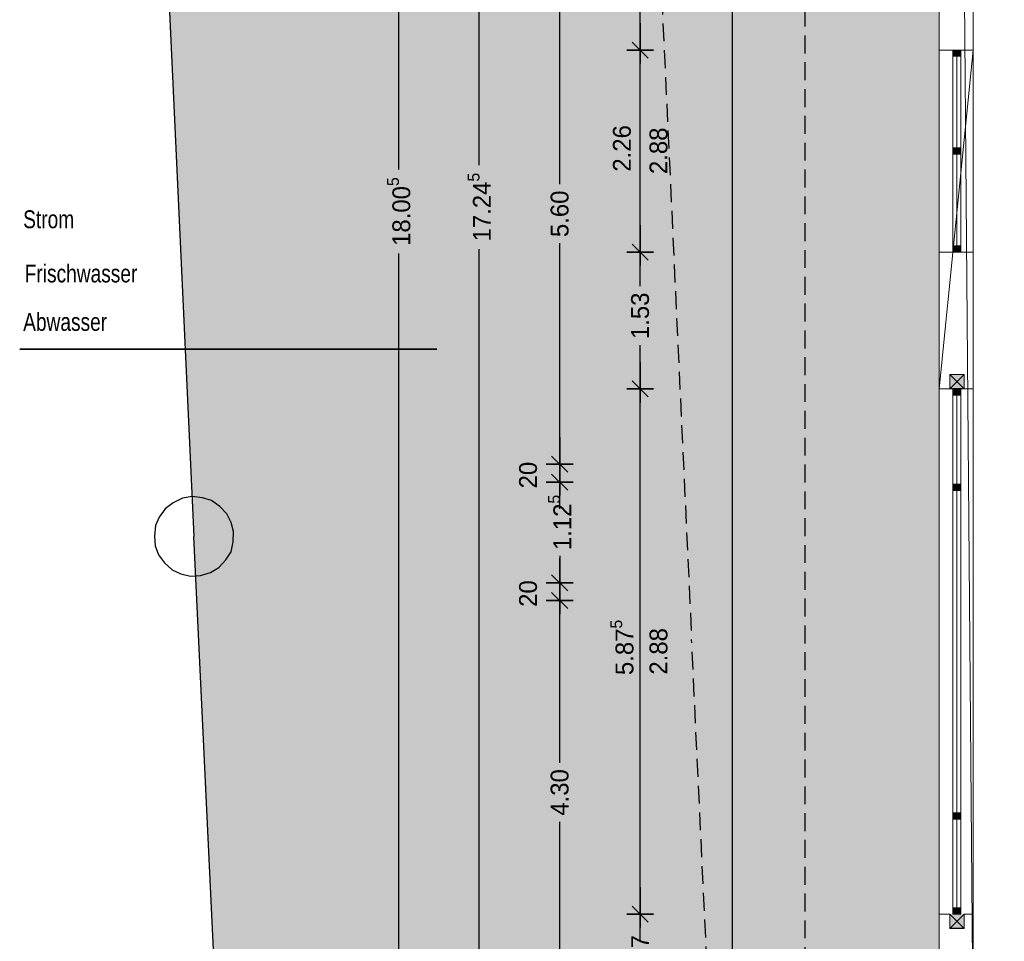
# Model space of a CAD drawing. Header units: metres. Extents: x 148.5 to 180.3, y 14.2 to 59.2.
# Tile 3 of 10: x 148.5 to 159.5, y 29.3 to 39.7. Entities that reach past the tile are written whole.
import ezdxf

# ---------------------------------------------------------------- set-up
doc = ezdxf.new("R2010")
doc.units = ezdxf.units.M
doc.header["$XCLIPFRAME"] = 2
doc.header["$PDMODE"] = 65
doc.linetypes.add('AUSGEZOGEN', pattern=[0])
doc.linetypes.add('VERDECKT2_S2', pattern=[0.27, 0.2, -0.07])
for name, color, linetype, lineweight in [('Allgemein01', 7, 'AUSGEZOGEN', 13), ('Beschriften', 7, 'AUSGEZOGEN', 13), ('Fenster', 7, 'AUSGEZOGEN', 13), ('Fensterbank', 7, 'AUSGEZOGEN', 13), ('Möblierung', 7, 'AUSGEZOGEN', 13), ('Standard', 7, 'AUSGEZOGEN', 25), ('Stütze Holz', 7, 'AUSGEZOGEN', 13), ('Wand Holz tragend', 7, 'AUSGEZOGEN', 13)]:
    doc.layers.add(name, color=color, linetype=linetype, lineweight=lineweight)
doc.styles.add('Posterama Text Light', font='txt')
doc.dimstyles.new('DIMSTYLE_10', dxfattribs={"dimtxt": 0.2, "dimasz": 0.3, "dimexe": 0, "dimexo": 1e-06, "dimgap": 0.1, "dimtad": 2, "dimdec": 3, "dimrnd": 0.005, "dimzin": 0, "dimdsep": 46, "dimtxsty": 'Posterama Text Light', "dimblk1": 'ALL_ML_STRICH', "dimblk2": 'ALL_ML_STRICH', "dimsah": 1, "dimcen": 0, "dimse1": 1, "dimse2": 1, "dimclrd": 7, "dimclre": 7, "dimclrt": 7, "dimadec": 0, "dimazin": 0, "dimtfac": 1, "dimtdec": 0, "dimtix": 1, "dimtmove": 2, "dimatfit": 3, "dimfxl": 0, "dimtzin": 0, "dimlwd": 0, "dimlwe": 25, "dimarcsym": 0})
doc.dimstyles.new('DIMSTYLE_11', dxfattribs={"dimtxt": 0.2, "dimasz": 0.3, "dimexe": 0, "dimexo": 1e-06, "dimgap": 0.1, "dimtad": 2, "dimrnd": 0.005, "dimzin": 0, "dimdsep": 46, "dimtxsty": 'Posterama Text Light', "dimblk1": 'ALL_ML_STRICH', "dimblk2": 'ALL_ML_STRICH', "dimsah": 1, "dimcen": 0, "dimse1": 1, "dimse2": 1, "dimclrd": 7, "dimclre": 7, "dimclrt": 7, "dimadec": 0, "dimazin": 0, "dimtfac": 1, "dimtdec": 0, "dimtix": 1, "dimtmove": 2, "dimatfit": 3, "dimfxl": 0, "dimtzin": 0, "dimlwd": 0, "dimlwe": 18, "dimarcsym": 0})
doc.dimstyles.new('DIMSTYLE_3', dxfattribs={"dimtxt": 0.2, "dimasz": 0.3, "dimexe": 0, "dimexo": 1e-06, "dimgap": 0.1, "dimtad": 0, "dimdec": 3, "dimrnd": 0.005, "dimzin": 0, "dimdsep": 46, "dimtxsty": 'Posterama Text Light', "dimblk1": 'ALL_ML_STRICH', "dimblk2": 'ALL_ML_STRICH', "dimsah": 1, "dimcen": 0, "dimse1": 1, "dimse2": 1, "dimclrd": 7, "dimclre": 7, "dimclrt": 7, "dimadec": 0, "dimazin": 0, "dimtfac": 1, "dimtdec": 0, "dimtix": 1, "dimtmove": 2, "dimatfit": 3, "dimfxl": 0, "dimtzin": 0, "dimlwd": 0, "dimlwe": 25, "dimarcsym": 0})
doc.dimstyles.new('DIMSTYLE_6', dxfattribs={"dimtxt": 0.2, "dimasz": 0.3, "dimexe": 0, "dimexo": 1e-06, "dimgap": 0.1, "dimtad": 0, "dimrnd": 0.005, "dimzin": 0, "dimdsep": 46, "dimtxsty": 'Posterama Text Light', "dimblk1": 'ALL_ML_STRICH', "dimblk2": 'ALL_ML_STRICH', "dimsah": 1, "dimcen": 0, "dimse1": 1, "dimse2": 1, "dimclrd": 7, "dimclre": 7, "dimclrt": 7, "dimadec": 0, "dimazin": 0, "dimtfac": 1, "dimtdec": 0, "dimtix": 1, "dimtmove": 2, "dimatfit": 3, "dimfxl": 0, "dimtzin": 0, "dimlwd": 0, "dimlwe": 25, "dimarcsym": 0})
doc.dimstyles.new('DIMSTYLE_7', dxfattribs={"dimtxt": 0.2, "dimasz": 0.3, "dimexe": 0, "dimexo": 1e-06, "dimgap": 0.1, "dimtad": 2, "dimdec": 1, "dimlfac": 100, "dimrnd": 0.5, "dimzin": 0, "dimdsep": 46, "dimtxsty": 'Posterama Text Light', "dimblk1": 'ALL_ML_STRICH', "dimblk2": 'ALL_ML_STRICH', "dimsah": 1, "dimcen": 0, "dimse1": 1, "dimse2": 1, "dimclrd": 7, "dimclre": 7, "dimclrt": 7, "dimadec": 0, "dimazin": 0, "dimtfac": 1, "dimtdec": 0, "dimtix": 1, "dimtmove": 2, "dimatfit": 3, "dimfxl": 0, "dimtvp": 1.2, "dimtzin": 0, "dimlwd": 0, "dimlwe": 25, "dimarcsym": 0})
picture_1 = doc.add_image_def('image2.jpg', size_in_pixel=(256, 256))

# ---------------------------------------------------------------- blocks, each defined once
blk = doc.blocks.new('ALL_ML_STRICH')
at = {"color": 0, "linetype": 'ByBlock', "lineweight": -2}
for p, q in [((0, -0.5), (0, 0.5)), ((-1, 0), (0.5, 0)), ((-0.3, -0.3), (0.3, 0.3))]:
    blk.add_line(p, q, dxfattribs=at)
blk = doc.blocks.new('*D7')
at = {"layer": 'DEFPOINTS', "color": 7, "linetype": 'AUSGEZOGEN', "lineweight": 25}
for p in [(158.798, 46.485), (152.753, 28.482), (158.798, 28.482)]:
    blk.add_point(p, dxfattribs=at)
at = {"layer": 'Standard', "color": 7, "linetype": 'AUSGEZOGEN', "lineweight": -2}
for p, q in [((152.753, 37.982), (152.753, 46.485)), ((152.753, 28.482), (152.753, 37.042))]:
    blk.add_line(p, q, dxfattribs=at)
at = {"layer": 'Standard', "color": 7, "linetype": 'AUSGEZOGEN', "lineweight": 25, "xscale": 0.3, "yscale": 0.3, "zscale": 0.3}
for p, rotation in [((152.753, 46.485), 90), ((152.753, 28.482), 270)]:
    blk.add_blockref('ALL_ML_STRICH', p, dxfattribs=dict(at, rotation=rotation))
at = {"layer": 'Standard', "color": 7, "linetype": 'AUSGEZOGEN', "lineweight": 25, "insert": (152.753, 37.512), "char_height": 0.2, "width": 1.2, "attachment_point": 5, "rotation": 90, "style": 'Posterama Text Light'}
blk.add_mtext('\\A1;{\\A1;{18.00\\H0.132000;\\S5^ ;}}', dxfattribs=at)
blk = doc.blocks.new('*D13')
at = {"layer": 'DEFPOINTS', "color": 7, "linetype": 'AUSGEZOGEN', "lineweight": 25}
for p in [(159.178, 46.105), (153.653, 28.862), (159.178, 28.862)]:
    blk.add_point(p, dxfattribs=at)
at = {"layer": 'Standard', "color": 7, "linetype": 'AUSGEZOGEN', "lineweight": -2}
for p, q in [((153.653, 38.032), (153.653, 46.105)), ((153.653, 28.862), (153.653, 37.092))]:
    blk.add_line(p, q, dxfattribs=at)
at = {"layer": 'Standard', "color": 7, "linetype": 'AUSGEZOGEN', "lineweight": 25, "xscale": 0.3, "yscale": 0.3, "zscale": 0.3}
for p, rotation in [((153.653, 46.105), 90), ((153.653, 28.862), 270)]:
    blk.add_blockref('ALL_ML_STRICH', p, dxfattribs=dict(at, rotation=rotation))
at = {"layer": 'Standard', "color": 7, "linetype": 'AUSGEZOGEN', "lineweight": 25, "insert": (153.653, 37.562), "char_height": 0.2, "width": 1.2, "attachment_point": 5, "rotation": 90, "style": 'Posterama Text Light'}
blk.add_mtext('\\A1;{\\A1;{17.24\\H0.132000;\\S5^ ;}}', dxfattribs=at)
blk = doc.blocks.new('*D33')
at = {"layer": 'DEFPOINTS', "color": 7, "linetype": 'AUSGEZOGEN', "lineweight": 25}
for p in [(158.798, 29.652), (155.453, 28.482), (158.798, 28.482)]:
    blk.add_point(p, dxfattribs=at)
at = {"layer": 'Standard', "color": 7, "linetype": 'AUSGEZOGEN', "lineweight": -2}
for p, q in [((155.453, 29.488), (155.453, 29.652)), ((155.453, 28.482), (155.453, 28.828))]:
    blk.add_line(p, q, dxfattribs=at)
at = {"layer": 'Standard', "color": 7, "linetype": 'AUSGEZOGEN', "lineweight": 25, "xscale": 0.3, "yscale": 0.3, "zscale": 0.3}
for p, rotation in [((155.453, 29.652), 90), ((155.453, 28.482), 270)]:
    blk.add_blockref('ALL_ML_STRICH', p, dxfattribs=dict(at, rotation=rotation))
at = {"layer": 'Standard', "color": 7, "linetype": 'AUSGEZOGEN', "lineweight": 25, "insert": (155.453, 29.158), "char_height": 0.2, "width": 0.8, "attachment_point": 5, "rotation": 90, "style": 'Posterama Text Light'}
blk.add_mtext('\\A1;{\\A1;{1.17\\H0.132000;\\S^ ;}}', dxfattribs=at)
blk = doc.blocks.new('*D34')
at = {"layer": 'DEFPOINTS', "color": 7, "linetype": 'AUSGEZOGEN', "lineweight": 25}
for p in [(158.798, 35.528), (155.453, 29.652), (158.798, 29.652)]:
    blk.add_point(p, dxfattribs=at)
at = {"layer": 'Standard', "color": 7, "linetype": 'AUSGEZOGEN', "lineweight": -2}
blk.add_line((155.453, 29.652), (155.453, 35.528), dxfattribs=at)
at = {"layer": 'Standard', "color": 7, "linetype": 'AUSGEZOGEN', "lineweight": 25, "xscale": 0.3, "yscale": 0.3, "zscale": 0.3}
for p, rotation in [((155.453, 35.528), 90), ((155.453, 29.652), 270)]:
    blk.add_blockref('ALL_ML_STRICH', p, dxfattribs=dict(at, rotation=rotation))
at = {"layer": 'Standard', "color": 7, "linetype": 'AUSGEZOGEN', "lineweight": 25, "insert": (155.25, 32.636), "char_height": 0.2, "width": 1, "attachment_point": 5, "rotation": 90, "style": 'Posterama Text Light'}
blk.add_mtext('\\A1;{\\A1;{5.87\\H0.132000;\\S5^ ;}}', dxfattribs=at)
at = {"layer": 'Standard', "color": 7, "linetype": 'AUSGEZOGEN', "lineweight": 25, "insert": (155.558, 32.332), "char_height": 0.2, "width": 0.01, "attachment_point": 1, "rotation": 90, "line_spacing_factor": 0.60241, "style": 'Posterama Text Light'}
blk.add_mtext('\\A1;{2.88\\H0.132000;\\S^ ;}', dxfattribs=at)
blk = doc.blocks.new('*D35')
at = {"layer": 'DEFPOINTS', "color": 7, "linetype": 'AUSGEZOGEN', "lineweight": 25}
for p in [(158.798, 37.059), (155.453, 35.528), (158.798, 35.528)]:
    blk.add_point(p, dxfattribs=at)
at = {"layer": 'Standard', "color": 7, "linetype": 'AUSGEZOGEN', "lineweight": -2}
for p, q in [((155.453, 36.676), (155.453, 37.059)), ((155.453, 35.528), (155.453, 36.016))]:
    blk.add_line(p, q, dxfattribs=at)
at = {"layer": 'Standard', "color": 7, "linetype": 'AUSGEZOGEN', "lineweight": 25, "xscale": 0.3, "yscale": 0.3, "zscale": 0.3}
for p, rotation in [((155.453, 37.059), 90), ((155.453, 35.528), 270)]:
    blk.add_blockref('ALL_ML_STRICH', p, dxfattribs=dict(at, rotation=rotation))
at = {"layer": 'Standard', "color": 7, "linetype": 'AUSGEZOGEN', "lineweight": 25, "insert": (155.453, 36.346), "char_height": 0.2, "width": 0.8, "attachment_point": 5, "rotation": 90, "style": 'Posterama Text Light'}
blk.add_mtext('\\A1;{\\A1;{1.53\\H0.132000;\\S^ ;}}', dxfattribs=at)
blk = doc.blocks.new('*D36')
at = {"layer": 'DEFPOINTS', "color": 7, "linetype": 'AUSGEZOGEN', "lineweight": 25}
for p in [(158.798, 39.319), (155.453, 37.059), (158.798, 37.059)]:
    blk.add_point(p, dxfattribs=at)
at = {"layer": 'Standard', "color": 7, "linetype": 'AUSGEZOGEN', "lineweight": -2}
blk.add_line((155.453, 37.059), (155.453, 39.319), dxfattribs=at)
at = {"layer": 'Standard', "color": 7, "linetype": 'AUSGEZOGEN', "lineweight": 25, "xscale": 0.3, "yscale": 0.3, "zscale": 0.3}
for p, rotation in [((155.453, 39.319), 90), ((155.453, 37.059), 270)]:
    blk.add_blockref('ALL_ML_STRICH', p, dxfattribs=dict(at, rotation=rotation))
at = {"layer": 'Standard', "color": 7, "linetype": 'AUSGEZOGEN', "lineweight": 25, "insert": (155.25, 38.219), "char_height": 0.2, "width": 0.8, "attachment_point": 5, "rotation": 90, "style": 'Posterama Text Light'}
blk.add_mtext('\\A1;{\\A1;{2.26\\H0.132000;\\S^ ;}}', dxfattribs=at)
at = {"layer": 'Standard', "color": 7, "linetype": 'AUSGEZOGEN', "lineweight": 25, "insert": (155.558, 37.932), "char_height": 0.2, "width": 0.01, "attachment_point": 1, "rotation": 90, "line_spacing_factor": 0.60241, "style": 'Posterama Text Light'}
blk.add_mtext('\\A1;{2.88\\H0.132000;\\S^ ;}', dxfattribs=at)
blk = doc.blocks.new('*D37')
at = {"layer": 'DEFPOINTS', "color": 7, "linetype": 'AUSGEZOGEN', "lineweight": 25}
for p in [(158.798, 41.862), (155.453, 39.319), (158.798, 39.319)]:
    blk.add_point(p, dxfattribs=at)
at = {"layer": 'Standard', "color": 7, "linetype": 'AUSGEZOGEN', "lineweight": -2}
for p, q in [((155.453, 40.943), (155.453, 41.862)), ((155.453, 39.319), (155.453, 40.283))]:
    blk.add_line(p, q, dxfattribs=at)
at = {"layer": 'Standard', "color": 7, "linetype": 'AUSGEZOGEN', "lineweight": 25, "xscale": 0.3, "yscale": 0.3, "zscale": 0.3}
for p, rotation in [((155.453, 41.862), 90), ((155.453, 39.319), 270)]:
    blk.add_blockref('ALL_ML_STRICH', p, dxfattribs=dict(at, rotation=rotation))
at = {"layer": 'Standard', "color": 7, "linetype": 'AUSGEZOGEN', "lineweight": 25, "insert": (155.453, 40.613), "char_height": 0.2, "width": 0.8, "attachment_point": 5, "rotation": 90, "style": 'Posterama Text Light'}
blk.add_mtext('\\A1;{\\A1;{2.54\\H0.132000;\\S^ ;}}', dxfattribs=at)
blk = doc.blocks.new('*D81')
at = {"layer": 'DEFPOINTS', "color": 7, "linetype": 'AUSGEZOGEN', "lineweight": 25}
for p in [(159.178, 33.16), (154.553, 28.862), (159.178, 28.862)]:
    blk.add_point(p, dxfattribs=at)
at = {"layer": 'Standard', "color": 7, "linetype": 'AUSGEZOGEN', "lineweight": -2}
for p, q in [((154.553, 31.344), (154.553, 33.16)), ((154.553, 28.862), (154.553, 30.684))]:
    blk.add_line(p, q, dxfattribs=at)
at = {"layer": 'Standard', "color": 7, "linetype": 'AUSGEZOGEN', "lineweight": 25, "xscale": 0.3, "yscale": 0.3, "zscale": 0.3}
for p, rotation in [((154.553, 33.16), 90), ((154.553, 28.862), 270)]:
    blk.add_blockref('ALL_ML_STRICH', p, dxfattribs=dict(at, rotation=rotation))
at = {"layer": 'Standard', "color": 7, "linetype": 'AUSGEZOGEN', "lineweight": 25, "insert": (154.553, 31.014), "char_height": 0.2, "width": 0.8, "attachment_point": 5, "rotation": 90, "style": 'Posterama Text Light'}
blk.add_mtext('\\A1;{\\A1;{4.30\\H0.132000;\\S^ ;}}', dxfattribs=at)
blk = doc.blocks.new('*D82')
at = {"layer": 'DEFPOINTS', "color": 7, "linetype": 'AUSGEZOGEN', "lineweight": 25}
for p in [(159.178, 33.36), (154.553, 33.16), (159.178, 33.16)]:
    blk.add_point(p, dxfattribs=at)
at = {"layer": 'Standard', "color": 7, "linetype": 'AUSGEZOGEN', "lineweight": -2}
blk.add_line((154.553, 33.16), (154.553, 33.36), dxfattribs=at)
at = {"layer": 'Standard', "color": 7, "linetype": 'AUSGEZOGEN', "lineweight": 25, "xscale": 0.3, "yscale": 0.3, "zscale": 0.3}
for p, rotation in [((154.553, 33.36), 90), ((154.553, 33.16), 270)]:
    blk.add_blockref('ALL_ML_STRICH', p, dxfattribs=dict(at, rotation=rotation))
at = {"layer": 'Standard', "color": 7, "linetype": 'AUSGEZOGEN', "lineweight": 25, "insert": (154.2, 33.239), "char_height": 0.2, "width": 0.8, "attachment_point": 5, "rotation": 90, "style": 'Posterama Text Light'}
blk.add_mtext('\\A1;{\\A1;{20\\H0.132000;\\S^ ;}}', dxfattribs=at)
blk = doc.blocks.new('*D83')
at = {"layer": 'DEFPOINTS', "color": 7, "linetype": 'AUSGEZOGEN', "lineweight": 25}
for p in [(159.178, 34.485), (154.553, 33.36), (159.178, 33.36)]:
    blk.add_point(p, dxfattribs=at)
at = {"layer": 'Standard', "color": 7, "linetype": 'AUSGEZOGEN', "lineweight": -2}
for p, q in [((154.553, 34.434), (154.553, 34.485)), ((154.553, 33.36), (154.553, 33.634))]:
    blk.add_line(p, q, dxfattribs=at)
at = {"layer": 'Standard', "color": 7, "linetype": 'AUSGEZOGEN', "lineweight": 25, "xscale": 0.3, "yscale": 0.3, "zscale": 0.3}
for p, rotation in [((154.553, 34.485), 90), ((154.553, 33.36), 270)]:
    blk.add_blockref('ALL_ML_STRICH', p, dxfattribs=dict(at, rotation=rotation))
at = {"layer": 'Standard', "color": 7, "linetype": 'AUSGEZOGEN', "lineweight": 25, "insert": (154.553, 34.034), "char_height": 0.2, "width": 1, "attachment_point": 5, "rotation": 90, "style": 'Posterama Text Light'}
blk.add_mtext('\\A1;{\\A1;{1.12\\H0.132000;\\S5^ ;}}', dxfattribs=at)
blk = doc.blocks.new('*D84')
at = {"layer": 'DEFPOINTS', "color": 7, "linetype": 'AUSGEZOGEN', "lineweight": 25}
for p in [(159.178, 34.685), (154.553, 34.485), (159.178, 34.485)]:
    blk.add_point(p, dxfattribs=at)
at = {"layer": 'Standard', "color": 7, "linetype": 'AUSGEZOGEN', "lineweight": -2}
blk.add_line((154.553, 34.485), (154.553, 34.685), dxfattribs=at)
at = {"layer": 'Standard', "color": 7, "linetype": 'AUSGEZOGEN', "lineweight": 25, "xscale": 0.3, "yscale": 0.3, "zscale": 0.3}
for p, rotation in [((154.553, 34.685), 90), ((154.553, 34.485), 270)]:
    blk.add_blockref('ALL_ML_STRICH', p, dxfattribs=dict(at, rotation=rotation))
at = {"layer": 'Standard', "color": 7, "linetype": 'AUSGEZOGEN', "lineweight": 25, "insert": (154.2, 34.564), "char_height": 0.2, "width": 0.8, "attachment_point": 5, "rotation": 90, "style": 'Posterama Text Light'}
blk.add_mtext('\\A1;{\\A1;{20\\H0.132000;\\S^ ;}}', dxfattribs=at)
blk = doc.blocks.new('*D85')
at = {"layer": 'DEFPOINTS', "color": 7, "linetype": 'AUSGEZOGEN', "lineweight": 25}
for p in [(159.178, 40.285), (154.553, 34.685), (159.178, 34.685)]:
    blk.add_point(p, dxfattribs=at)
at = {"layer": 'Standard', "color": 7, "linetype": 'AUSGEZOGEN', "lineweight": -2}
for p, q in [((154.553, 37.817), (154.553, 40.285)), ((154.553, 34.685), (154.553, 37.157))]:
    blk.add_line(p, q, dxfattribs=at)
at = {"layer": 'Standard', "color": 7, "linetype": 'AUSGEZOGEN', "lineweight": 25, "xscale": 0.3, "yscale": 0.3, "zscale": 0.3}
for p, rotation in [((154.553, 40.285), 90), ((154.553, 34.685), 270)]:
    blk.add_blockref('ALL_ML_STRICH', p, dxfattribs=dict(at, rotation=rotation))
at = {"layer": 'Standard', "color": 7, "linetype": 'AUSGEZOGEN', "lineweight": 25, "insert": (154.553, 37.487), "char_height": 0.2, "width": 0.8, "attachment_point": 5, "rotation": 90, "style": 'Posterama Text Light'}
blk.add_mtext('\\A1;{\\A1;{5.60\\H0.132000;\\S^ ;}}', dxfattribs=at)

msp = doc.modelspace()

# ---------------------------------------------------------------- hatches: boundary and pattern name
at = {"layer": 'Fenster'}
for points in [[(159.0428, 39.3194), (159.0428, 39.2494), (158.9508, 39.2494), (158.9508, 39.3194)], [(159.0428, 38.2244), (159.0428, 38.1544), (158.9508, 38.1544), (158.9508, 38.2244)], [(159.0428, 37.1294), (159.0428, 37.0594), (158.9508, 37.0594), (158.9508, 37.1294)], [(159.0428, 35.5284), (159.0428, 35.4584), (158.9508, 35.4584), (158.9508, 35.5284)], [(159.0428, 34.4634), (159.0428, 34.3934), (158.9508, 34.3934), (158.9508, 34.4634)], [(159.0428, 34.3934), (158.9508, 34.3934)], [(159.0428, 30.7865), (159.0428, 30.7165), (158.9508, 30.7165), (158.9508, 30.7865)], [(159.0428, 30.7854), (158.9508, 30.7854)], [(159.0428, 29.7215), (159.0428, 29.6515), (158.9508, 29.6515), (158.9508, 29.7215)]]:
    msp.add_hatch(color=9, dxfattribs=at).paths.add_polyline_path(points, flags=0)
at = {"layer": 'Standard', "linetype": 'AUSGEZOGEN', "lineweight": 25}
h = msp.add_hatch(color=254, dxfattribs=at)
h.paths.add_polyline_path([(179.4043, 23.0387), (179.4475, 23.1341), (179.5142, 23.2271), (179.602, 23.2942), (179.7072, 23.3451), (179.8244, 23.3644), (179.3446, 44.9879), (179.2984, 44.9847), (179.1869, 45.0106), (179.0914, 45.0537), (179.0046, 45.1341), (178.9376, 45.2219), (178.9002, 45.321), (178.8926, 45.4312), (178.9048, 45.5489), (178.948, 45.6443), (179.0147, 45.7373), (179.1026, 45.8044), (179.2078, 45.8553), (179.3427, 45.8775), (179.5599, 58.3434), (179.4198, 58.3759), (179.3244, 58.419), (179.2375, 58.4994), (179.1705, 58.5872), (179.1397, 58.669), (150.1298, 50.2292), (150.1483, 50.1596), (150.146, 50.0456), (150.1202, 49.9341), (150.0634, 49.8448), (149.983, 49.758), (149.8915, 49.7009), (149.7788, 49.6697), (149.7254, 49.666), (150.4396, 34.3228), (150.5574, 34.3106), (150.6591, 34.2811), (150.7521, 34.2143), (150.829, 34.1302), (150.8762, 34.0349), (150.9036, 33.9322), (150.9014, 33.8182), (150.8755, 33.7067), (150.8187, 33.6174), (150.7383, 33.5306), (150.6468, 33.4735), (150.5341, 33.4423), (150.4811, 33.4386), (151.3483, 15.0772), (151.4664, 15.0649), (151.568, 15.0354), (151.661, 14.9686), (151.738, 14.8845), (151.8007, 14.758), (179.401, 22.7919), (179.3921, 22.921)])
h.paths.add_polyline_path([(156.4808, 44.9441), (157.2978, 44.9441), (157.2978, 47.9848), (174.2978, 47.9848), (174.2978, 26.9819), (170.4678, 26.9819), (170.4678, 23.1569), (156.4808, 23.1569)], flags=16)
for points in [[(157.2978, 44.9441), (156.4808, 44.9441), (156.4808, 23.1569), (170.4678, 23.1569), (170.4678, 26.9819), (157.2978, 26.9819)], [(165.7978, 28.4819), (158.7978, 28.4819), (158.7978, 44.9441), (157.2978, 44.9441), (157.2978, 26.9819), (165.7978, 26.9819)], [(150.829, 34.1302), (150.7521, 34.2143), (150.6591, 34.2811), (150.5574, 34.3106), (150.4396, 34.3228), (150.4603, 33.8782), (150.4811, 33.4386), (150.5341, 33.4423), (150.6468, 33.4735), (150.7383, 33.5306), (150.8187, 33.6174), (150.8755, 33.7067), (150.9014, 33.8182), (150.9036, 33.9322), (150.8762, 34.0349)]]:
    msp.add_hatch(color=254, dxfattribs=at).paths.add_polyline_path(points)
at = {"layer": 'Stütze Holz', "linetype": 'AUSGEZOGEN', "lineweight": 18}
for points in [[(158.9168, 35.5284), (159.0768, 35.5284), (159.0768, 35.6884), (158.9168, 35.6884)], [(158.9168, 29.4915), (159.0768, 29.4915), (159.0768, 29.6515), (158.9168, 29.6515)]]:
    msp.add_hatch(color=31, dxfattribs=at).paths.add_polyline_path(points)

# ---------------------------------------------------------------- linework, layer by layer
at = {"layer": 'Allgemein01', "color": 7, "linetype": 'AUSGEZOGEN', "lineweight": 25}
msp.add_line((156.4808, 44.9441), (156.4808, 23.1569), dxfattribs=at)
at = {"layer": 'Allgemein01', "color": 7, "linetype": 'VERDECKT2_S2', "lineweight": 25}
msp.add_lwpolyline([(157.2978, 47.9848), (174.2978, 47.9848), (174.2978, 26.9819), (157.2978, 26.9819), (157.2978, 47.9848)], close=True, dxfattribs=at)
at = {"layer": 'Fenster'}
for points in [[(159.0428, 39.3194), (159.0428, 39.2494), (158.9508, 39.2494), (158.9508, 39.3194), (159.0428, 39.3194)], [(159.0428, 38.2244), (158.9508, 38.2244), (158.9508, 39.2494), (159.0428, 39.2494), (159.0428, 38.2244)], [(159.0428, 38.2244), (159.0428, 38.1544), (158.9508, 38.1544), (158.9508, 38.2244), (159.0428, 38.2244)], [(158.9508, 38.1544), (159.0428, 38.1544), (159.0428, 37.1294), (158.9508, 37.1294), (158.9508, 38.1544)], [(159.0428, 37.1294), (159.0428, 37.0594), (158.9508, 37.0594), (158.9508, 37.1294), (159.0428, 37.1294)], [(159.0428, 35.5284), (159.0428, 35.4584), (158.9508, 35.4584), (158.9508, 35.5284), (159.0428, 35.5284)], [(159.0428, 35.4584), (159.0428, 34.4634), (158.9508, 34.4634), (158.9508, 35.4584), (159.0428, 35.4584)], [(159.0428, 34.4634), (159.0428, 34.3934), (158.9508, 34.3934), (158.9508, 34.4634), (159.0428, 34.4634)], [(159.0428, 34.3934), (158.9968, 34.3934), (158.9508, 34.3934), (158.9968, 34.3934), (159.0428, 34.3934)], [(159.0428, 34.3934), (159.0428, 30.7854), (158.9508, 30.7854), (158.9508, 34.3934), (159.0428, 34.3934)], [(159.0428, 30.7865), (159.0428, 30.7165), (158.9508, 30.7165), (158.9508, 30.7865), (159.0428, 30.7865)], [(159.0428, 30.7854), (158.9968, 30.7854), (158.9508, 30.7854), (158.9968, 30.7854), (159.0428, 30.7854)], [(159.0428, 30.7165), (159.0428, 29.7215), (158.9508, 29.7215), (158.9508, 30.7165), (159.0428, 30.7165)], [(159.0428, 29.7215), (159.0428, 29.6515), (158.9508, 29.6515), (158.9508, 29.7215), (159.0428, 29.7215)]]:
    msp.add_lwpolyline(points, close=True, dxfattribs=at)
for points in [[(158.9968, 39.2494, 0.15), (158.9968, 38.2244, 0.15), (158.9968, 38.2244, 2.81), (158.9968, 39.2494, 2.81)], [(158.9968, 38.1544, 0.15), (158.9968, 37.1294, 0.15), (158.9968, 37.1294, 2.81), (158.9968, 38.1544, 2.81)], [(158.9968, 35.4584, 0.07), (158.9968, 34.4634, 0.07), (158.9968, 34.4634, 2.81), (158.9968, 35.4584, 2.81)], [(158.9968, 34.3934, 0.1), (158.9968, 30.7854, 0.1), (158.9968, 30.7854, 2.78), (158.9968, 34.3934, 2.78)], [(158.9968, 30.7165, 0.07), (158.9968, 29.7215, 0.07), (158.9968, 29.7215, 2.81), (158.9968, 30.7165, 2.81)]]:
    msp.add_3dface(points, dxfattribs=at)
at = {"layer": 'Fensterbank', "color": 7, "linetype": 'AUSGEZOGEN', "lineweight": 18}
for p, q in [((158.7978, 39.3194), (158.7978, 37.0594)), ((159.1778, 39.3194), (159.1778, 37.0594)), ((158.7978, 35.5284), (158.7978, 34.3934)), ((159.1778, 35.5284), (159.1778, 34.3934)), ((158.7978, 34.3934), (158.7978, 30.7854)), ((159.1778, 34.3934), (159.1778, 30.7854)), ((158.7978, 30.7865), (158.7978, 29.6515)), ((159.1778, 30.7865), (159.1778, 29.6515))]:
    msp.add_line(p, q, dxfattribs=at)
at = {"layer": 'Möblierung', "color": 7, "linetype": 'AUSGEZOGEN', "lineweight": 35}
msp.add_line((148.5112, 35.9723), (153.1781, 35.9723), dxfattribs=at)
at = {"layer": 'Standard', "color": 7, "linetype": 'AUSGEZOGEN', "lineweight": 25}
for p in [(149.705, 50.1056), (151.3693, 14.6325)]:
    msp.add_line(p, (150.4603, 33.8782), dxfattribs=at)
at = {"layer": 'Standard', "color": 5, "linetype": 'VERDECKT2_S2', "lineweight": 25}
for p in [(155.3455, 47.4082), (156.7242, 18.0042)]:
    msp.add_line(p, (156.0289, 32.7261), dxfattribs=at)
at = {"layer": 'Standard', "color": 7, "linetype": 'AUSGEZOGEN', "lineweight": 25}
for points in [[(158.9168, 35.6884), (159.0768, 35.5284), (158.9168, 35.5284), (159.0768, 35.6884)], [(158.9168, 29.6515), (159.0768, 29.4915), (158.9168, 29.4915), (159.0768, 29.6515)]]:
    msp.add_lwpolyline(points, dxfattribs=at)
msp.add_lwpolyline([(150.8762, 34.0349), (150.829, 34.1302), (150.7521, 34.2143), (150.6591, 34.2811), (150.5574, 34.3106), (150.4397, 34.3228), (150.3332, 34.3053), (150.228, 34.2543), (150.1402, 34.1873), (150.0735, 34.0943), (150.0303, 33.9989), (150.0181, 33.8812), (150.0257, 33.7709), (150.063, 33.6719), (150.1301, 33.5841), (150.2169, 33.5037), (150.3124, 33.4605), (150.4239, 33.4347), (150.5341, 33.4423), (150.6468, 33.4735), (150.7383, 33.5306), (150.8187, 33.6174), (150.8755, 33.7067), (150.9014, 33.8182), (150.9036, 33.9322), (150.8762, 34.0349)], close=True, dxfattribs=at)

# ---------------------------------------------------------------- texts
at = {"layer": 'Beschriften', "color": 7, "linetype": 'AUSGEZOGEN', "lineweight": 35, "char_height": 0.2, "attachment_point": 7, "style": 'Posterama Text Light'}
for s, insert, width in [('\\A1;{\\fPosterama Text Light|i0|b0;\\H0.200000;\\W0.800000;\\C7;Strom}\\P', (148.5501, 37.3233), 0.693333), ('\\A1;{\\fPosterama Text Light|i0|b0;\\H0.200000;\\W0.800000;\\C7;Frischwasser}\\P', (148.5676, 36.7167), 1.416), ('\\A1;{\\fPosterama Text Light|i0|b0;\\H0.200000;\\W0.800000;\\C7;Abwasser}\\P', (148.5501, 36.1749), 1.08)]:
    msp.add_mtext(s, dxfattribs=dict(at, insert=insert, width=width))

# ---------------------------------------------------------------- dimensions: what is measured, and where the dimension line sits
at = {"layer": 'Standard', "color": 7, "linetype": 'AUSGEZOGEN', "lineweight": 25}
for base, p1, p2, dimstyle, picture, middle in [((152.7528, 46.4848), (158.7978, 28.4819), (158.7978, 46.4848), 'DIMSTYLE_3', '*D7', (152.7528, 37.5121)), ((153.6528, 46.1048), (159.1778, 28.8619), (159.1778, 46.1048), 'DIMSTYLE_3', '*D13', (153.6528, 37.5615)), ((155.4528, 41.8617), (158.7978, 39.3194), (158.7978, 41.8617), 'DIMSTYLE_6', '*D37', (155.4528, 40.6127)), ((154.5528, 40.2848), (159.1778, 34.6848), (159.1778, 40.2848), 'DIMSTYLE_6', '*D85', (154.5528, 37.4869)), ((155.4528, 37.0594), (158.7978, 35.5284), (158.7978, 37.0594), 'DIMSTYLE_6', '*D35', (155.4528, 36.3457)), ((154.5528, 34.6848), (159.1778, 34.4848), (159.1778, 34.6848), 'DIMSTYLE_7', '*D84', (154.2, 34.5637)), ((154.5528, 34.4848), (159.1778, 33.3598), (159.1778, 34.4848), 'DIMSTYLE_3', '*D83', (154.5528, 34.0338)), ((154.5528, 33.3598), (159.1778, 33.1598), (159.1778, 33.3598), 'DIMSTYLE_7', '*D82', (154.2, 33.2387)), ((154.5528, 33.1598), (159.1778, 28.8619), (159.1778, 33.1598), 'DIMSTYLE_6', '*D81', (154.5528, 31.0144)), ((155.4528, 29.6515), (158.7978, 28.4819), (158.7978, 29.6515), 'DIMSTYLE_6', '*D33', (155.4528, 29.1577))]:
    dim = msp.add_linear_dim(base=base, p1=p1, p2=p2, angle=90, dimstyle=dimstyle, override={"dimpost": '<>', "dimclrd": 7, "dimclre": 7, "dimclrt": 7, "dimlwd": 0, "dimlwe": 25}, dxfattribs=at)
    dim.commit()
    dim.dimension.update_dxf_attribs({"geometry": picture, "text_midpoint": middle, "dimtype": 160})
for base, p1, p2, dimstyle, picture, middle in [((155.4528, 39.3194), (158.7978, 37.0594), (158.7978, 39.3194), 'DIMSTYLE_11', '*D36', (155.25, 38.2192)), ((155.4528, 35.5284), (158.7978, 29.6515), (158.7978, 35.5284), 'DIMSTYLE_10', '*D34', (155.25, 32.6363))]:
    dim = msp.add_linear_dim(base=base, p1=p1, p2=p2, angle=90, text='<>\\X\\A1;{2.88\\H0.132000;\\S^ ;}', dimstyle=dimstyle, override={"dimpost": '<>', "dimclrd": 7, "dimclre": 7, "dimclrt": 7, "dimlwd": 0, "dimlwe": 25}, dxfattribs=at)
    dim.commit()
    dim.dimension.update_dxf_attribs({"geometry": picture, "text_midpoint": middle, "dimtype": 160})

# ---------------------------------------------------------------- pictures from other files: only their frames are drawn
at = {"layer": 'Wand Holz tragend', "lineweight": 18}
image = msp.add_image(picture_1, insert=(158.7978, 46.4848), size_in_units=(2.56, 2.56), rotation=-90, dxfattribs=at)
image.set_boundary_path([(-0.5, 255.5), (348.307, 255.5), (348.307, 217.5), (-0.5, 217.5), (-0.5, 255.5), (1095.144, 255.5), (1095.144, 243.6), (1079.144, 243.6), (1079.144, 227.6), (1095.144, 227.6), (1095.144, 217.5), (942.04, 217.5), (942.04, 255.5), (1095.144, 255.5), (716.04, 217.5), (461.807, 217.5), (461.807, 255.5), (716.04, 255.5), (716.04, 217.5), (1799.786, 217.5), (1682.826, 217.5), (1682.826, 227.6), (1698.826, 227.6), (1698.826, 243.6), (1682.826, 243.6), (1682.826, 255.5), (1799.786, 255.5), (1799.786, 217.5), (601.5, 227.6), (617.5, 227.6), (617.5, 243.6), (601.5, 243.6), (601.5, 227.6), (1799.786, 217.5), (716.04, 217.5), (1095.144, 255.5), (-0.5, 255.5)])
image.dxf.flags = 15

doc.saveas('drawing.dxf')
